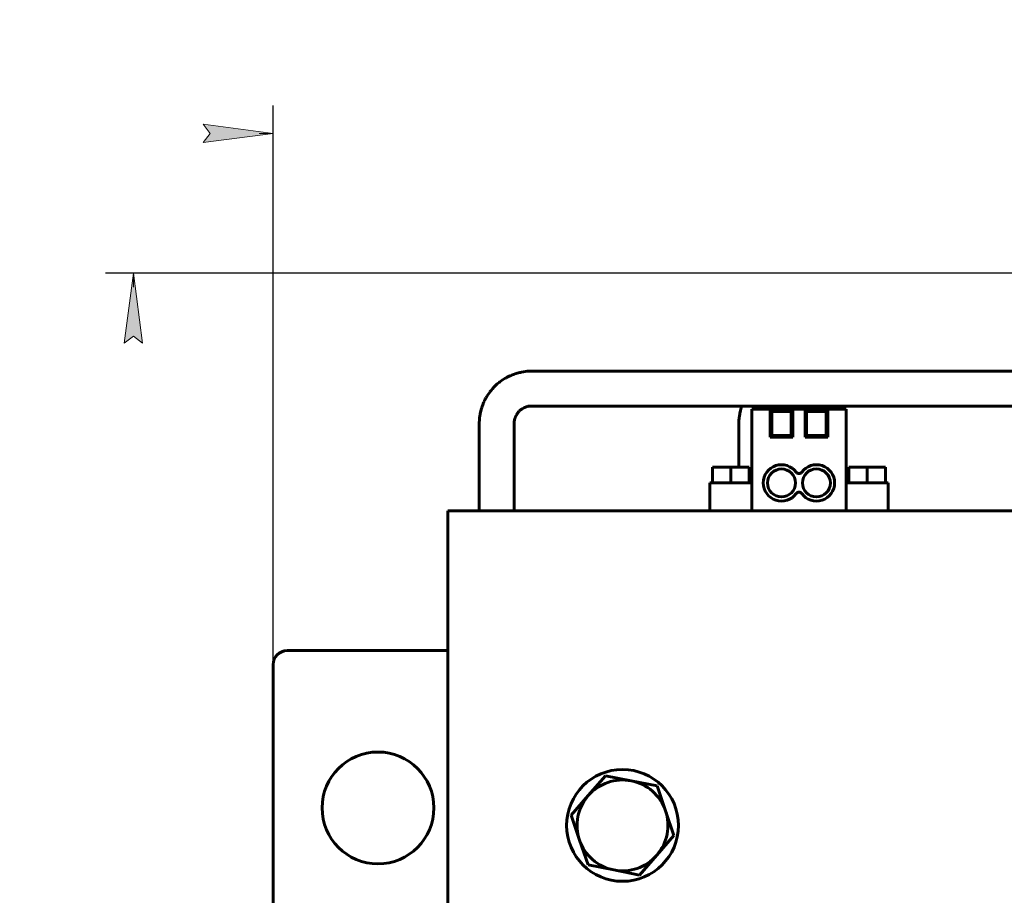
# Model space of a CAD drawing. Header units: millimetres. Extents: x 0 to 420, y 0 to 594.
# Tile 3 of 6: x 143 to 213, y 258 to 321. Entities that reach past the tile are written whole.
import ezdxf

# ---------------------------------------------------------------- set-up
doc = ezdxf.new("R2010")
doc.units = ezdxf.units.MM
doc.linetypes.add('K5LT_BASIC', pattern=[0])
doc.linetypes.add('K5LT_THIN', pattern=[0])
doc.layers.add('Системный слой', color=7, linetype='Continuous')
doc.styles.add('KDIMTEXTSTYLE', font='GOST_AU.SHX', dxfattribs={"width": 0.96, "oblique": 15, "height": 5})
doc.dimstyles.new('KDIMSTYLE (0.50)', dxfattribs={"dimtxt": 5, "dimasz": 1, "dimexe": 2, "dimexo": 0, "dimgap": 1, "dimtad": 1, "dimlfac": 2, "dimtxsty": 'KDIMTEXTSTYLE', "dimsah": 1, "dimcen": 0, "dimdle": 1, "dimadec": 0, "dimazin": 0, "dimtfac": 0.667, "dimtmove": 0, "dimatfit": 3, "dimfxl": 1, "dimtvp": 1, "dimtolj": 1, "dimtzin": 0, "dimarcsym": 0})

# ---------------------------------------------------------------- blocks, each defined once
blk = doc.blocks.new('U13')
at = {"layer": 'Системный слой', "color": 150, "linetype": 'K5LT_BASIC', "lineweight": 60, "true_color": 0x0080ff}
for p, q in [((173.365, 285.902), (214.865, 285.902)), ((220.615, 285.902), (280.115, 285.902)), ((285.865, 285.902), (298.365, 285.902))]:
    blk.add_line(p, q, dxfattribs=at)
blk = doc.blocks.new('U16')
at = {"layer": 'Системный слой', "color": 150, "linetype": 'K5LT_BASIC', "lineweight": 60, "true_color": 0x0080ff}
for p, q in [((197.22, 293.177), (197.23, 293.185)), ((197.23, 293.185), (197.235, 293.188)), ((197.235, 293.188), (197.238, 293.19)), ((197.238, 293.19), (197.239, 293.191)), ((197.239, 293.191), (197.24, 293.191)), ((197.24, 293.191), (197.241, 293.191)), ((197.241, 293.192), (197.243, 293.193)), ((197.241, 293.191), (197.241, 293.192)), ((197.243, 293.193), (197.244, 293.194)), ((197.244, 293.194), (197.247, 293.196)), ((197.247, 293.196), (197.249, 293.197)), ((197.249, 293.197), (197.252, 293.199)), ((197.252, 293.199), (197.258, 293.203)), ((197.258, 293.203), (197.272, 293.212)), ((197.272, 293.212), (197.298, 293.228)), ((197.298, 293.228), (197.353, 293.259)), ((197.353, 293.259), (197.391, 293.278)), ((197.391, 293.278), (197.393, 293.279)), ((197.393, 293.279), (197.397, 293.281)), ((197.397, 293.281), (197.404, 293.284)), ((197.404, 293.284), (197.407, 293.285)), ((197.407, 293.285), (197.409, 293.286)), ((197.407, 293.285), (197.407, 293.285)), ((197.409, 293.286), (197.412, 293.288)), ((197.412, 293.288), (197.418, 293.29)), ((197.418, 293.29), (197.43, 293.296)), ((197.43, 293.296), (197.455, 293.306)), ((197.455, 293.306), (197.456, 293.307)), ((197.456, 293.307), (197.457, 293.307)), ((197.457, 293.307), (197.459, 293.308)), ((197.459, 293.308), (197.461, 293.309)), ((197.461, 293.309), (197.462, 293.309)), ((197.462, 293.309), (197.463, 293.31)), ((197.463, 293.31), (197.465, 293.31)), ((197.465, 293.31), (197.467, 293.311)), ((197.467, 293.311), (197.468, 293.312)), ((197.468, 293.312), (197.468, 293.312)), ((197.468, 293.312), (197.469, 293.312)), ((197.469, 293.312), (197.47, 293.313)), ((197.47, 293.313), (197.473, 293.314)), ((197.473, 293.314), (197.479, 293.316)), ((197.479, 293.316), (197.48, 293.317)), ((197.48, 293.317), (197.481, 293.317)), ((197.481, 293.317), (197.482, 293.317)), ((197.482, 293.317), (197.484, 293.318)), ((197.484, 293.318), (197.488, 293.32)), ((197.488, 293.32), (197.496, 293.323)), ((197.496, 293.323), (197.505, 293.327)), ((197.505, 293.327), (197.506, 293.327)), ((197.506, 293.327), (197.508, 293.328)), ((197.508, 293.328), (197.511, 293.329)), ((197.511, 293.329), (197.517, 293.332)), ((197.517, 293.332), (197.53, 293.337)), ((197.53, 293.337), (197.552, 293.345)), ((197.552, 293.345), (197.553, 293.346)), ((197.553, 293.346), (197.556, 293.347)), ((197.556, 293.347), (197.562, 293.349)), ((197.562, 293.349), (197.573, 293.353)), ((197.573, 293.353), (197.595, 293.36)), ((197.595, 293.36), (197.633, 293.371)), ((197.633, 293.371), (197.635, 293.372)), ((197.635, 293.372), (197.638, 293.373)), ((197.638, 293.373), (197.645, 293.374)), ((197.645, 293.374), (197.658, 293.378)), ((197.658, 293.378), (197.683, 293.383)), ((197.683, 293.383), (197.706, 293.387)), ((197.706, 293.387), (197.707, 293.387)), ((197.707, 293.387), (197.71, 293.388)), ((197.71, 293.388), (197.716, 293.389)), ((197.716, 293.389), (197.728, 293.391)), ((197.728, 293.391), (197.752, 293.394)), ((197.752, 293.394), (197.769, 293.395)), ((197.769, 293.395), (197.77, 293.396)), ((197.77, 293.396), (197.773, 293.396)), ((197.773, 293.396), (197.778, 293.396)), ((197.778, 293.396), (197.789, 293.397)), ((197.789, 293.397), (197.812, 293.399)), ((197.812, 293.399), (197.83, 293.4)), ((197.83, 293.4), (197.831, 293.4)), ((197.831, 293.4), (197.834, 293.4)), ((197.834, 293.4), (197.839, 293.4)), ((197.839, 293.4), (197.851, 293.401)), ((197.851, 293.401), (197.873, 293.402)), ((197.873, 293.402), (197.894, 293.402)), ((197.894, 293.402), (197.895, 293.402)), ((197.895, 293.402), (197.898, 293.402)), ((197.898, 293.402), (197.903, 293.402)), ((197.903, 293.402), (197.912, 293.402)), ((197.912, 293.402), (197.918, 293.402)), ((197.918, 293.402), (197.921, 293.402)), ((197.921, 293.402), (197.923, 293.402)), ((197.923, 293.402), (197.925, 293.402)), ((197.925, 293.402), (197.927, 293.402)), ((197.927, 293.402), (197.931, 293.402)), ((197.931, 293.402), (197.935, 293.402))]:
    blk.add_line(p, q, dxfattribs=at)
blk = doc.blocks.new('U17')
at = {"layer": 'Системный слой', "color": 150, "linetype": 'K5LT_BASIC', "lineweight": 60, "true_color": 0x0080ff}
for p, q in [((197.935, 295.902), (197.966, 295.903)), ((197.966, 295.903), (197.982, 295.902)), ((197.982, 295.902), (197.992, 295.902)), ((197.992, 295.902), (197.999, 295.902)), ((197.999, 295.902), (198.007, 295.902)), ((198.007, 295.902), (198.016, 295.902)), ((198.016, 295.902), (198.019, 295.902)), ((198.019, 295.902), (198.025, 295.902)), ((198.025, 295.902), (198.037, 295.902)), ((198.037, 295.902), (198.06, 295.902)), ((198.06, 295.902), (198.107, 295.902)), ((198.107, 295.902), (198.198, 295.902)), ((198.198, 295.902), (198.209, 295.902)), ((198.209, 295.902), (198.214, 295.902)), ((198.214, 295.902), (198.223, 295.902)), ((198.223, 295.902), (198.24, 295.902)), ((198.24, 295.902), (198.276, 295.902)), ((198.276, 295.902), (198.345, 295.902)), ((198.345, 295.902), (198.479, 295.902)), ((198.479, 295.902), (198.52, 295.902)), ((198.52, 295.902), (198.602, 295.902)), ((198.602, 295.902), (198.658, 295.902)), ((198.658, 295.902), (198.741, 295.902)), ((198.741, 295.902), (198.746, 295.902)), ((198.746, 295.902), (198.756, 295.902)), ((198.756, 295.902), (198.775, 295.902)), ((198.775, 295.902), (198.815, 295.902)), ((198.815, 295.902), (198.896, 295.902)), ((198.896, 295.902), (198.899, 295.902)), ((198.899, 295.902), (198.902, 295.902)), ((198.902, 295.902), (198.908, 295.902)), ((198.908, 295.902), (198.921, 295.902)), ((198.921, 295.902), (198.946, 295.902)), ((198.946, 295.902), (198.996, 295.902)), ((198.996, 295.902), (199.022, 295.902)), ((199.022, 295.902), (199.023, 295.902)), ((199.023, 295.902), (199.027, 295.902)), ((199.027, 295.902), (199.033, 295.902)), ((194.309, 293.089), (194.362, 293.282)), ((194.362, 293.282), (194.364, 293.289)), ((194.364, 293.289), (194.367, 293.298)), ((194.367, 293.298), (194.371, 293.312)), ((194.371, 293.312), (194.377, 293.332)), ((194.377, 293.332), (194.386, 293.361)), ((194.386, 293.361), (194.401, 293.402)), ((194.191, 292.331), (194.196, 292.408)), ((194.196, 292.408), (194.204, 292.497)), ((194.204, 292.497), (194.205, 292.503)), ((194.205, 292.503), (194.206, 292.515)), ((194.206, 292.515), (194.209, 292.54)), ((194.209, 292.54), (194.215, 292.589)), ((194.215, 292.589), (194.229, 292.687)), ((194.229, 292.687), (194.253, 292.834)), ((194.253, 292.834), (194.255, 292.842)), ((194.255, 292.842), (194.256, 292.851)), ((194.256, 292.851), (194.26, 292.867)), ((194.26, 292.867), (194.266, 292.9)), ((194.266, 292.9), (194.28, 292.964)), ((194.28, 292.964), (194.309, 293.089)), ((194.185, 292.13), (194.186, 292.213)), ((194.185, 292.09), (194.185, 292.13)), ((194.185, 292.07), (194.185, 292.09)), ((194.185, 292.06), (194.185, 292.07)), ((194.185, 292.055), (194.185, 292.06)), ((194.185, 291.999), (194.185, 292.055)), ((194.185, 291.894), (194.185, 291.999)), ((194.185, 291.844), (194.185, 291.894)), ((194.185, 291.82), (194.185, 291.844)), ((194.185, 291.807), (194.185, 291.82)), ((194.185, 291.801), (194.185, 291.807)), ((194.185, 291.716), (194.185, 291.801)), ((194.185, 291.635), (194.185, 291.716)), ((194.186, 292.213), (194.187, 292.261)), ((194.187, 292.266), (194.188, 292.275)), ((194.187, 292.261), (194.187, 292.266)), ((194.188, 292.275), (194.189, 292.294)), ((194.189, 292.294), (194.191, 292.331)), ((194.185, 291.582), (194.185, 291.635)), ((194.185, 291.546), (194.185, 291.582)), ((194.185, 291.496), (194.185, 291.546)), ((194.185, 291.464), (194.185, 291.496)), ((194.185, 291.399), (194.185, 291.464)), ((194.185, 291.358), (194.185, 291.399)), ((194.185, 291.337), (194.185, 291.358)), ((194.185, 291.326), (194.185, 291.337)), ((194.185, 291.321), (194.185, 291.326)), ((194.185, 291.318), (194.185, 291.321)), ((194.185, 291.28), (194.185, 291.318)), ((194.185, 291.257), (194.185, 291.28)), ((194.185, 291.246), (194.185, 291.257)), ((194.185, 291.24), (194.185, 291.246)), ((194.185, 291.237), (194.185, 291.24)), ((194.185, 291.236), (194.185, 291.237)), ((194.185, 291.219), (194.185, 291.236)), ((194.185, 291.206), (194.185, 291.219)), ((194.185, 291.199), (194.185, 291.206)), ((194.185, 291.196), (194.185, 291.199)), ((194.185, 291.194), (194.185, 291.196)), ((194.185, 291.193), (194.185, 291.194)), ((194.185, 291.184), (194.185, 291.193)), ((194.185, 291.178), (194.185, 291.184)), ((194.185, 291.174), (194.185, 291.178)), ((194.185, 291.173), (194.185, 291.174)), ((194.185, 291.172), (194.185, 291.173)), ((194.185, 291.16), (194.185, 291.172)), ((194.185, 291.151), (194.185, 291.16)), ((194.185, 291.146), (194.185, 291.151)), ((194.185, 290.309), (194.185, 291.146)), ((194.185, 289.7), (194.185, 290.309)), ((194.185, 289.389), (194.185, 289.7)), ((194.185, 289.231), (194.185, 289.389)), ((194.185, 289.152), (194.185, 289.231)), ((194.185, 289.11), (194.185, 289.152)), ((194.185, 289.09), (194.185, 289.11)), ((194.185, 289.081), (194.185, 289.09)), ((194.185, 289.063), (194.185, 289.081)), ((194.185, 289.028), (194.185, 289.063))]:
    blk.add_line(p, q, dxfattribs=at)
blk = doc.blocks.new('U23')
at = {"layer": 'Системный слой', "color": 150, "linetype": 'K5LT_BASIC', "lineweight": 60, "true_color": 0x0080ff}
for p, q in [((177.153, 295.18), (177.283, 295.271)), ((177.283, 295.271), (177.436, 295.368)), ((177.436, 295.368), (177.444, 295.373)), ((177.444, 295.373), (177.462, 295.383)), ((177.462, 295.383), (177.497, 295.404)), ((177.497, 295.404), (177.567, 295.443)), ((177.567, 295.443), (177.71, 295.517)), ((177.71, 295.517), (177.87, 295.592)), ((177.87, 295.592), (177.878, 295.595)), ((177.878, 295.595), (177.894, 295.602)), ((177.894, 295.602), (177.927, 295.616)), ((177.927, 295.616), (177.993, 295.642)), ((177.993, 295.642), (178.127, 295.691)), ((178.127, 295.691), (178.215, 295.719)), ((178.215, 295.719), (178.222, 295.721)), ((178.222, 295.721), (178.235, 295.726)), ((178.235, 295.726), (178.262, 295.734)), ((178.262, 295.734), (178.315, 295.749)), ((178.315, 295.749), (178.42, 295.777)), ((178.42, 295.777), (178.51, 295.798)), ((178.51, 295.798), (178.519, 295.8)), ((178.519, 295.8), (178.535, 295.804)), ((178.535, 295.804), (178.568, 295.811)), ((178.568, 295.811), (178.635, 295.825)), ((178.635, 295.825), (178.773, 295.85)), ((178.773, 295.85), (179.047, 295.886)), ((179.047, 295.886), (179.057, 295.887)), ((179.057, 295.887), (179.076, 295.889)), ((179.076, 295.889), (179.114, 295.892)), ((179.114, 295.892), (179.191, 295.897)), ((179.191, 295.897), (179.271, 295.9)), ((179.271, 295.9), (179.368, 295.902)), ((179.368, 295.902), (179.38, 295.902)), ((179.38, 295.902), (179.385, 295.902)), ((179.385, 295.902), (179.396, 295.902)), ((179.396, 295.902), (179.417, 295.902)), ((179.417, 295.902), (179.457, 295.902)), ((179.457, 295.902), (179.518, 295.902)), ((179.518, 295.902), (179.523, 295.902)), ((179.523, 295.902), (179.531, 295.902)), ((179.531, 295.902), (179.548, 295.902)), ((179.548, 295.902), (179.579, 295.902)), ((179.579, 295.902), (179.641, 295.902)), ((179.641, 295.902), (179.663, 295.902)), ((179.663, 295.902), (179.668, 295.902)), ((179.668, 295.902), (179.676, 295.902)), ((179.676, 295.902), (179.691, 295.902)), ((179.691, 295.902), (179.723, 295.902)), ((179.723, 295.902), (179.78, 295.902)), ((179.78, 295.902), (179.808, 295.902)), ((179.808, 295.902), (179.822, 295.902)), ((179.822, 295.902), (179.833, 295.902)), ((179.833, 295.902), (179.861, 295.902)), ((179.861, 295.902), (179.903, 295.902)), ((179.903, 295.902), (179.964, 295.902)), ((179.964, 295.902), (179.969, 295.902)), ((179.969, 295.902), (179.976, 295.902)), ((179.976, 295.902), (179.99, 295.902)), ((179.99, 295.902), (180.019, 295.902)), ((180.019, 295.902), (180.048, 295.902)), ((180.048, 295.902), (180.053, 295.902)), ((180.053, 295.902), (180.06, 295.902)), ((180.06, 295.902), (180.065, 295.902)), ((180.065, 295.902), (180.07, 295.902)), ((180.07, 295.902), (180.075, 295.902)), ((180.075, 295.902), (180.084, 295.902)), ((180.084, 295.902), (180.093, 295.902)), ((180.093, 295.902), (180.098, 295.902)), ((180.098, 295.902), (180.104, 295.902)), ((180.104, 295.902), (180.116, 295.902)), ((180.116, 295.902), (180.138, 295.902)), ((180.138, 295.902), (180.143, 295.902)), ((180.143, 295.902), (180.15, 295.902)), ((180.15, 295.902), (180.164, 295.902)), ((180.164, 295.902), (180.191, 295.902)), ((180.191, 295.902), (180.228, 295.902)), ((180.228, 295.902), (180.234, 295.902)), ((180.234, 295.902), (180.242, 295.902)), ((180.242, 295.902), (180.259, 295.902)), ((180.259, 295.902), (180.292, 295.902)), ((180.292, 295.902), (180.359, 295.902)), ((180.359, 295.902), (180.409, 295.902)), ((180.409, 295.902), (180.415, 295.902)), ((180.415, 295.902), (180.424, 295.902)), ((180.424, 295.902), (180.444, 295.902)), ((180.444, 295.902), (180.483, 295.902)), ((180.483, 295.902), (180.562, 295.902)), ((180.562, 295.902), (180.722, 295.902)), ((180.722, 295.902), (180.821, 295.902)), ((180.821, 295.902), (181.019, 295.902)), ((181.019, 295.902), (181.419, 295.902)), ((181.419, 295.902), (181.867, 295.902)), ((181.867, 295.902), (183.075, 295.902)), ((183.075, 295.902), (184.179, 295.902)), ((184.179, 295.902), (186.385, 295.902)), ((186.385, 295.902), (190.801, 295.902)), ((190.801, 295.902), (199.634, 295.902)), ((199.634, 295.902), (217.288, 295.902)), ((217.288, 295.902), (220.615, 295.902)), ((176.404, 294.453), (176.454, 294.516)), ((176.454, 294.516), (176.558, 294.639)), ((176.558, 294.639), (176.679, 294.769)), ((176.679, 294.769), (176.686, 294.776)), ((176.686, 294.776), (176.7, 294.791)), ((176.7, 294.791), (176.728, 294.819)), ((176.728, 294.819), (176.785, 294.874)), ((176.785, 294.874), (176.903, 294.981)), ((176.903, 294.981), (177.034, 295.09)), ((177.034, 295.09), (177.042, 295.096)), ((177.042, 295.096), (177.058, 295.108)), ((177.058, 295.108), (177.089, 295.132)), ((177.089, 295.132), (177.153, 295.18)), ((175.978, 293.763), (176.039, 293.884)), ((176.039, 293.884), (176.094, 293.986)), ((176.094, 293.986), (176.098, 293.994)), ((176.098, 293.994), (176.107, 294.009)), ((176.107, 294.009), (176.125, 294.04)), ((176.125, 294.04), (176.162, 294.102)), ((176.162, 294.102), (176.239, 294.224)), ((176.239, 294.224), (176.361, 294.396)), ((176.361, 294.396), (176.367, 294.404)), ((176.367, 294.404), (176.379, 294.42)), ((176.379, 294.42), (176.404, 294.453)), ((175.729, 293.051), (175.777, 293.233)), ((175.777, 293.233), (175.78, 293.242)), ((175.78, 293.242), (175.785, 293.259)), ((175.785, 293.259), (175.795, 293.293)), ((175.795, 293.293), (175.816, 293.359)), ((175.816, 293.359), (175.861, 293.488)), ((175.861, 293.488), (175.927, 293.65)), ((175.927, 293.65), (175.93, 293.657)), ((175.93, 293.657), (175.937, 293.672)), ((175.937, 293.672), (175.95, 293.702)), ((175.95, 293.702), (175.978, 293.763)), ((175.62, 292.33), (175.627, 292.42)), ((175.627, 292.42), (175.632, 292.479)), ((175.632, 292.479), (175.633, 292.485)), ((175.633, 292.485), (175.634, 292.497)), ((175.634, 292.497), (175.637, 292.522)), ((175.637, 292.522), (175.642, 292.57)), ((175.642, 292.57), (175.655, 292.668)), ((175.655, 292.668), (175.679, 292.812)), ((175.679, 292.812), (175.681, 292.82)), ((175.681, 292.82), (175.683, 292.836)), ((175.683, 292.836), (175.689, 292.868)), ((175.689, 292.868), (175.702, 292.93)), ((175.702, 292.93), (175.729, 293.051)), ((175.615, 292.18), (175.616, 292.247)), ((175.615, 292.101), (175.615, 292.18)), ((175.615, 292.053), (175.615, 292.101)), ((175.615, 292.029), (175.615, 292.053)), ((175.615, 292.017), (175.615, 292.029)), ((175.615, 292.011), (175.615, 292.017)), ((175.615, 291.933), (175.615, 292.011)), ((175.615, 291.806), (175.615, 291.933)), ((175.615, 291.744), (175.615, 291.806)), ((175.615, 291.713), (175.615, 291.744)), ((175.615, 291.698), (175.615, 291.713)), ((175.615, 291.69), (175.615, 291.698)), ((175.615, 291.623), (175.615, 291.69)), ((175.616, 292.247), (175.617, 292.253)), ((175.617, 292.264), (175.618, 292.286)), ((175.617, 292.253), (175.617, 292.264)), ((175.618, 292.286), (175.62, 292.33)), ((175.615, 291.523), (175.615, 291.623)), ((175.615, 291.458), (175.615, 291.523)), ((175.615, 291.414), (175.615, 291.458)), ((175.615, 291.307), (175.615, 291.414)), ((175.615, 291.274), (175.615, 291.307)), ((175.615, 291.208), (175.615, 291.274)), ((175.615, 291.143), (175.615, 291.208)), ((175.615, 291.11), (175.615, 291.143)), ((175.615, 291.094), (175.615, 291.11)), ((175.615, 291.085), (175.615, 291.094)), ((175.615, 291.08), (175.615, 291.085)), ((175.615, 291.028), (175.615, 291.08)), ((175.615, 291.001), (175.615, 291.028)), ((175.615, 290.987), (175.615, 291.001)), ((175.615, 290.98), (175.615, 290.987)), ((175.615, 290.975), (175.615, 290.98)), ((175.615, 290.95), (175.615, 290.975)), ((175.615, 290.935), (175.615, 290.95)), ((175.615, 290.928), (175.615, 290.935)), ((175.615, 290.922), (175.615, 290.928)), ((175.615, 290.917), (175.615, 290.922)), ((175.615, 290.905), (175.615, 290.917)), ((175.615, 290.899), (175.615, 290.905)), ((175.615, 290.894), (175.615, 290.899)), ((175.615, 290.886), (175.615, 290.894)), ((175.615, 290.878), (175.615, 290.886)), ((175.615, 290.872), (175.615, 290.878)), ((175.615, 290.849), (175.615, 290.872)), ((175.615, 290.218), (175.615, 290.849)), ((175.615, 285.902), (175.615, 290.218))]:
    blk.add_line(p, q, dxfattribs=at)
blk = doc.blocks.new('U24')
at = {"layer": 'Системный слой', "color": 150, "linetype": 'K5LT_BASIC', "lineweight": 60, "true_color": 0x0080ff}
for p, q in [((178.523, 293.077), (178.574, 293.12)), ((178.574, 293.12), (178.597, 293.139)), ((178.597, 293.139), (178.601, 293.142)), ((178.601, 293.142), (178.608, 293.147)), ((178.608, 293.147), (178.621, 293.157)), ((178.621, 293.157), (178.648, 293.176)), ((178.648, 293.176), (178.705, 293.214)), ((178.705, 293.214), (178.733, 293.231)), ((178.733, 293.231), (178.737, 293.233)), ((178.737, 293.233), (178.744, 293.237)), ((178.744, 293.237), (178.756, 293.244)), ((178.756, 293.244), (178.779, 293.256)), ((178.779, 293.256), (178.783, 293.259)), ((178.783, 293.259), (178.789, 293.262)), ((178.789, 293.262), (178.801, 293.268)), ((178.801, 293.268), (178.824, 293.279)), ((178.824, 293.279), (178.856, 293.294)), ((178.856, 293.294), (178.861, 293.296)), ((178.861, 293.296), (178.866, 293.298)), ((178.866, 293.298), (178.875, 293.303)), ((178.875, 293.303), (178.88, 293.304)), ((178.88, 293.304), (178.884, 293.306)), ((178.884, 293.306), (178.89, 293.309)), ((178.89, 293.309), (178.894, 293.31)), ((178.894, 293.31), (178.899, 293.312)), ((178.899, 293.312), (178.903, 293.314)), ((178.903, 293.314), (178.908, 293.316)), ((178.908, 293.316), (178.912, 293.317)), ((178.912, 293.317), (178.919, 293.321)), ((178.919, 293.321), (178.923, 293.322)), ((178.923, 293.322), (178.927, 293.324)), ((178.927, 293.324), (178.932, 293.326)), ((178.932, 293.326), (178.942, 293.33)), ((178.942, 293.33), (178.959, 293.336)), ((178.959, 293.336), (178.962, 293.338)), ((178.962, 293.338), (178.967, 293.34)), ((178.967, 293.34), (178.977, 293.343)), ((178.977, 293.343), (178.996, 293.35)), ((178.996, 293.35), (179.025, 293.36)), ((179.025, 293.36), (179.029, 293.361)), ((179.029, 293.361), (179.034, 293.363)), ((179.034, 293.363), (179.044, 293.366)), ((179.044, 293.366), (179.065, 293.372)), ((179.065, 293.372), (179.102, 293.381)), ((179.102, 293.381), (179.114, 293.383)), ((179.114, 293.383), (179.118, 293.384)), ((179.118, 293.384), (179.124, 293.385)), ((179.124, 293.385), (179.135, 293.387)), ((179.135, 293.387), (179.158, 293.391)), ((179.158, 293.391), (179.182, 293.394)), ((179.182, 293.394), (179.186, 293.394)), ((179.186, 293.394), (179.192, 293.395)), ((179.192, 293.395), (179.203, 293.396)), ((179.203, 293.396), (179.227, 293.398)), ((179.227, 293.398), (179.244, 293.399)), ((179.244, 293.399), (179.248, 293.399)), ((179.248, 293.399), (179.255, 293.4)), ((179.255, 293.4), (179.267, 293.4)), ((179.267, 293.4), (179.293, 293.401)), ((179.293, 293.401), (179.309, 293.402)), ((179.309, 293.402), (179.314, 293.402)), ((179.314, 293.402), (179.321, 293.402)), ((179.321, 293.402), (179.334, 293.402)), ((179.334, 293.402), (179.363, 293.402)), ((179.363, 293.402), (179.376, 293.402)), ((179.376, 293.402), (179.382, 293.402)), ((179.382, 293.402), (179.389, 293.402)), ((179.389, 293.402), (179.404, 293.402)), ((179.404, 293.402), (179.435, 293.402)), ((179.435, 293.402), (179.442, 293.402)), ((179.442, 293.402), (179.448, 293.402)), ((179.448, 293.402), (179.46, 293.402)), ((179.46, 293.402), (179.484, 293.402)), ((179.484, 293.402), (179.531, 293.402)), ((179.531, 293.402), (179.538, 293.402)), ((179.538, 293.402), (179.547, 293.402)), ((179.547, 293.402), (179.567, 293.402)), ((179.567, 293.402), (179.606, 293.402)), ((179.606, 293.402), (179.644, 293.402)), ((179.644, 293.402), (179.663, 293.402)), ((179.663, 293.402), (179.673, 293.402)), ((179.673, 293.402), (179.682, 293.402)), ((179.682, 293.402), (179.7, 293.402)), ((179.7, 293.402), (179.735, 293.402)), ((179.735, 293.402), (179.803, 293.402)), ((179.803, 293.402), (179.891, 293.402)), ((179.891, 293.402), (179.898, 293.402)), ((179.898, 293.402), (179.907, 293.402)), ((179.907, 293.402), (179.926, 293.402)), ((179.926, 293.402), (179.963, 293.402)), ((179.963, 293.402), (179.998, 293.402)), ((179.998, 293.402), (180.004, 293.402)), ((180.004, 293.402), (180.011, 293.402)), ((180.011, 293.402), (180.026, 293.402)), ((180.026, 293.402), (180.043, 293.402)), ((180.043, 293.402), (180.049, 293.402)), ((180.049, 293.402), (180.054, 293.402)), ((180.054, 293.402), (180.059, 293.402)), ((180.059, 293.402), (180.065, 293.402)), ((180.065, 293.402), (180.07, 293.402)), ((180.07, 293.402), (180.076, 293.402)), ((180.076, 293.402), (180.082, 293.402)), ((180.082, 293.402), (180.087, 293.402)), ((180.087, 293.402), (180.093, 293.402)), ((180.093, 293.402), (180.104, 293.402)), ((180.104, 293.402), (180.115, 293.402)), ((180.115, 293.402), (180.12, 293.402)), ((180.12, 293.402), (180.127, 293.402)), ((180.127, 293.402), (180.139, 293.402)), ((180.139, 293.402), (180.163, 293.402)), ((180.163, 293.402), (180.181, 293.402)), ((180.181, 293.402), (180.186, 293.402)), ((180.186, 293.402), (180.193, 293.402)), ((180.193, 293.402), (180.207, 293.402)), ((180.207, 293.402), (180.234, 293.402)), ((180.234, 293.402), (180.287, 293.402)), ((180.287, 293.402), (180.309, 293.402)), ((180.309, 293.402), (180.314, 293.402)), ((180.314, 293.402), (180.322, 293.402)), ((180.322, 293.402), (180.339, 293.402)), ((180.339, 293.402), (180.372, 293.402)), ((180.372, 293.402), (180.437, 293.402)), ((180.437, 293.402), (180.488, 293.402)), ((180.488, 293.402), (180.514, 293.402)), ((180.514, 293.402), (180.545, 293.402)), ((180.545, 293.402), (180.583, 293.402)), ((180.583, 293.402), (180.608, 293.402)), ((180.608, 293.402), (180.633, 293.402)), ((180.633, 293.402), (180.637, 293.402)), ((180.637, 293.402), (180.643, 293.402)), ((180.643, 293.402), (180.656, 293.402)), ((180.656, 293.402), (180.682, 293.402)), ((180.682, 293.402), (180.734, 293.402)), ((180.734, 293.402), (180.739, 293.402)), ((180.739, 293.402), (180.744, 293.402)), ((180.744, 293.402), (180.75, 293.402)), ((180.75, 293.402), (180.762, 293.402)), ((180.762, 293.402), (180.767, 293.402)), ((180.767, 293.402), (180.771, 293.402)), ((180.771, 293.402), (180.777, 293.402)), ((180.777, 293.402), (180.787, 293.402)), ((180.787, 293.402), (180.795, 293.402)), ((180.795, 293.402), (180.8, 293.402)), ((180.8, 293.402), (180.806, 293.402)), ((180.806, 293.402), (180.817, 293.402)), ((180.817, 293.402), (180.84, 293.402)), ((180.84, 293.402), (180.853, 293.402)), ((180.853, 293.402), (180.858, 293.402)), ((180.858, 293.402), (180.864, 293.402)), ((180.864, 293.402), (180.878, 293.402)), ((180.878, 293.402), (180.905, 293.402)), ((180.905, 293.402), (180.927, 293.402)), ((180.927, 293.402), (180.938, 293.402)), ((180.938, 293.402), (180.944, 293.402)), ((180.944, 293.402), (180.957, 293.402)), ((180.957, 293.402), (180.963, 293.402)), ((180.963, 293.402), (180.995, 293.402)), ((180.995, 293.402), (181.023, 293.402)), ((181.023, 293.402), (181.081, 293.402)), ((181.081, 293.402), (181.195, 293.402)), ((181.195, 293.402), (181.425, 293.402)), ((181.425, 293.402), (181.887, 293.402)), ((181.887, 293.402), (182.816, 293.402)), ((182.816, 293.402), (184.667, 293.402)), ((184.667, 293.402), (188.367, 293.402)), ((188.367, 293.402), (195.767, 293.402)), ((195.767, 293.402), (210.568, 293.402)), ((210.568, 293.402), (220.615, 293.402)), ((178.13, 292.383), (178.131, 292.391)), ((178.131, 292.391), (178.132, 292.396)), ((178.132, 292.396), (178.133, 292.402)), ((178.133, 292.402), (178.136, 292.413)), ((178.136, 292.413), (178.141, 292.437)), ((178.141, 292.437), (178.145, 292.451)), ((178.145, 292.451), (178.146, 292.456)), ((178.146, 292.456), (178.148, 292.462)), ((178.148, 292.462), (178.151, 292.474)), ((178.151, 292.474), (178.159, 292.498)), ((178.159, 292.498), (178.168, 292.524)), ((178.168, 292.524), (178.169, 292.528)), ((178.169, 292.528), (178.172, 292.535)), ((178.172, 292.535), (178.177, 292.548)), ((178.177, 292.548), (178.187, 292.574)), ((178.187, 292.574), (178.202, 292.612)), ((178.202, 292.612), (178.204, 292.617)), ((178.204, 292.617), (178.207, 292.623)), ((178.207, 292.623), (178.209, 292.628)), ((178.209, 292.628), (178.211, 292.633)), ((178.211, 292.633), (178.213, 292.638)), ((178.213, 292.638), (178.215, 292.643)), ((178.215, 292.643), (178.217, 292.647)), ((178.217, 292.647), (178.219, 292.653)), ((178.219, 292.653), (178.223, 292.662)), ((178.223, 292.662), (178.225, 292.666)), ((178.225, 292.666), (178.228, 292.672)), ((178.228, 292.672), (178.233, 292.683)), ((178.233, 292.683), (178.241, 292.7)), ((178.241, 292.7), (178.243, 292.704)), ((178.243, 292.704), (178.246, 292.71)), ((178.246, 292.71), (178.252, 292.721)), ((178.252, 292.721), (178.264, 292.744)), ((178.264, 292.744), (178.28, 292.773)), ((178.28, 292.773), (178.282, 292.777)), ((178.282, 292.777), (178.286, 292.783)), ((178.286, 292.783), (178.293, 292.796)), ((178.293, 292.796), (178.309, 292.821)), ((178.309, 292.821), (178.342, 292.87)), ((178.342, 292.87), (178.369, 292.907)), ((178.369, 292.907), (178.372, 292.911)), ((178.372, 292.911), (178.377, 292.918)), ((178.377, 292.918), (178.387, 292.931)), ((178.387, 292.931), (178.408, 292.957)), ((178.408, 292.957), (178.453, 293.008)), ((178.453, 293.008), (178.478, 293.033)), ((178.478, 293.033), (178.481, 293.036)), ((178.481, 293.036), (178.487, 293.042)), ((178.487, 293.042), (178.499, 293.054)), ((178.499, 293.054), (178.523, 293.077)), ((178.115, 292.211), (178.116, 292.217)), ((178.115, 292.202), (178.115, 292.211)), ((178.115, 292.164), (178.115, 292.202)), ((178.115, 292.145), (178.115, 292.164)), ((178.115, 292.135), (178.115, 292.145)), ((178.115, 292.128), (178.115, 292.135)), ((178.115, 292.107), (178.115, 292.128)), ((178.115, 292.054), (178.115, 292.107)), ((178.115, 292.019), (178.115, 292.054)), ((178.115, 291.995), (178.115, 292.019)), ((178.115, 291.979), (178.115, 291.995)), ((178.115, 291.969), (178.115, 291.979)), ((178.115, 291.949), (178.115, 291.969)), ((178.115, 291.941), (178.115, 291.949)), ((178.115, 291.924), (178.115, 291.941)), ((178.115, 291.906), (178.115, 291.924)), ((178.115, 291.897), (178.115, 291.906)), ((178.115, 291.598), (178.115, 291.897)), ((178.116, 292.24), (178.118, 292.268)), ((178.116, 292.225), (178.116, 292.24)), ((178.116, 292.217), (178.116, 292.225)), ((178.118, 292.276), (178.119, 292.281)), ((178.118, 292.268), (178.118, 292.276)), ((178.119, 292.288), (178.12, 292.302)), ((178.119, 292.281), (178.119, 292.288)), ((178.12, 292.302), (178.123, 292.328)), ((178.123, 292.335), (178.124, 292.34)), ((178.123, 292.328), (178.123, 292.335)), ((178.124, 292.34), (178.125, 292.346)), ((178.125, 292.346), (178.126, 292.358)), ((178.126, 292.358), (178.13, 292.383)), ((178.115, 291.457), (178.115, 291.598)), ((178.115, 291.391), (178.115, 291.457)), ((178.115, 291.359), (178.115, 291.391)), ((178.115, 291.343), (178.115, 291.359)), ((178.115, 291.335), (178.115, 291.343)), ((178.115, 291.213), (178.115, 291.335)), ((178.115, 291.146), (178.115, 291.213)), ((178.115, 291.113), (178.115, 291.146)), ((178.115, 291.098), (178.115, 291.113)), ((178.115, 291.09), (178.115, 291.098)), ((178.115, 291.085), (178.115, 291.09)), ((178.115, 291.064), (178.115, 291.085)), ((178.115, 291.017), (178.115, 291.064)), ((178.115, 290.993), (178.115, 291.017)), ((178.115, 290.982), (178.115, 290.993)), ((178.115, 290.976), (178.115, 290.982)), ((178.115, 290.972), (178.115, 290.976)), ((178.115, 290.955), (178.115, 290.972)), ((178.115, 290.936), (178.115, 290.955)), ((178.115, 290.927), (178.115, 290.936)), ((178.115, 290.922), (178.115, 290.927)), ((178.115, 290.918), (178.115, 290.922)), ((178.115, 290.909), (178.115, 290.918)), ((178.115, 290.9), (178.115, 290.909)), ((178.115, 290.896), (178.115, 290.9)), ((178.115, 290.892), (178.115, 290.896)), ((178.115, 290.883), (178.115, 290.892)), ((178.115, 290.876), (178.115, 290.883)), ((178.115, 290.872), (178.115, 290.876)), ((178.115, 290.845), (178.115, 290.872)), ((178.115, 290.804), (178.115, 290.845)), ((178.115, 290.784), (178.115, 290.804)), ((178.115, 290.774), (178.115, 290.784)), ((178.115, 290.768), (178.115, 290.774)), ((178.115, 290.765), (178.115, 290.768)), ((178.115, 290.746), (178.115, 290.765)), ((178.115, 290.736), (178.115, 290.746)), ((178.115, 290.731), (178.115, 290.736)), ((178.115, 290.672), (178.115, 290.731)), ((178.115, 290.502), (178.115, 290.672)), ((178.115, 290.372), (178.115, 290.502)), ((178.115, 290.301), (178.115, 290.372)), ((178.115, 290.264), (178.115, 290.301)), ((178.115, 290.245), (178.115, 290.264)), ((178.115, 290.235), (178.115, 290.245)), ((178.115, 290.203), (178.115, 290.235)), ((178.115, 289.907), (178.115, 290.203)), ((178.115, 285.902), (178.115, 289.907))]:
    blk.add_line(p, q, dxfattribs=at)
blk = doc.blocks.new('KDIMARROW_01')
at = {"layer": 'Системный слой'}
blk.add_hatch(color=0, dxfattribs=at).paths.add_polyline_path([(-5, -0.658), (0, 0), (-5, 0.658), (-4.5, 0)])
at = {"layer": 'Системный слой', "color": 0, "linetype": 'K5LT_THIN', "lineweight": 18}
for p, q in [((-4.5, 0), (-5, 0.658)), ((-5, 0.658), (0, 0)), ((0, 0), (-5, -0.658)), ((-5, -0.658), (-4.5, 0)), ((0, 0), (-1, 0))]:
    blk.add_line(p, q, dxfattribs=at)

msp = doc.modelspace()

# ---------------------------------------------------------------- linework, layer by layer
at = {"layer": 'Системный слой', "color": 150, "linetype": 'K5LT_BASIC', "lineweight": 60, "true_color": 0x0080ff}
for p, q in [((195.1148, 293.1773), (196.4257, 293.1773)), ((195.1148, 293.1773), (195.1148, 293.0719)), ((196.4257, 293.1773), (198.0539, 293.1773)), ((196.4257, 293.0719), (196.4257, 293.1773)), ((196.5398, 293.1033), (197.9398, 293.1033)), ((196.5398, 293.1033), (196.5398, 293.088)), ((197.9398, 293.1033), (197.9398, 293.088)), ((198.0539, 293.1773), (198.9257, 293.1773)), ((198.0539, 293.1773), (198.0539, 293.0719)), ((198.9257, 293.1773), (200.5539, 293.1773)), ((198.9257, 293.0719), (198.9257, 293.1773)), ((199.0398, 293.1033), (199.0398, 293.088)), ((199.0398, 293.1033), (200.4398, 293.1033)), ((200.4398, 293.1033), (200.4398, 293.088)), ((200.5539, 293.1773), (201.8648, 293.1773)), ((200.5539, 293.1773), (200.5539, 293.0719)), ((201.8648, 293.0719), (201.8648, 293.1773)), ((195.1148, 293.0719), (195.1148, 292.2212)), ((196.4257, 292.2212), (196.4257, 293.0719)), ((196.5398, 293.088), (196.5398, 293.0072)), ((196.5398, 293.0072), (196.5398, 292.7572)), ((197.9398, 293.0072), (196.5398, 293.0072)), ((196.5398, 292.7572), (196.5398, 292.2587)), ((197.9398, 293.0072), (197.9398, 293.088)), ((197.9398, 292.7572), (197.9398, 293.0072)), ((197.9398, 292.2587), (197.9398, 292.7572)), ((198.0539, 293.0719), (198.0539, 292.2212)), ((198.9257, 292.2212), (198.9257, 293.0719)), ((199.0398, 293.088), (199.0398, 293.0072)), ((199.0398, 293.0072), (199.0398, 292.7572)), ((200.4398, 293.0072), (199.0398, 293.0072)), ((199.0398, 292.7572), (199.0398, 292.2587)), ((200.4398, 293.0072), (200.4398, 293.088)), ((200.4398, 292.7572), (200.4398, 293.0072)), ((200.4398, 292.2587), (200.4398, 292.7572)), ((200.5539, 293.0719), (200.5539, 292.2212)), ((201.8648, 293.0719), (201.8648, 292.2212)), ((195.1148, 292.2212), (195.1148, 291.8266)), ((195.1148, 291.8266), (195.1148, 290.7514)), ((196.4257, 291.8266), (196.4257, 292.2212)), ((196.4257, 291.1823), (196.4257, 291.8266)), ((196.5398, 292.2587), (196.5398, 292.0551)), ((196.5398, 292.0551), (196.5398, 291.35)), ((197.9398, 292.2587), (197.9398, 292.0551)), ((197.9398, 291.35), (197.9398, 292.0551)), ((198.0539, 292.2212), (198.0539, 291.8266)), ((198.0539, 291.8266), (198.0539, 291.1823)), ((198.9257, 291.8266), (198.9257, 292.2212)), ((198.9257, 291.1823), (198.9257, 291.8266)), ((199.0398, 292.2587), (199.0398, 292.0551)), ((199.0398, 292.0551), (199.0398, 291.35)), ((200.4398, 292.2587), (200.4398, 292.0551)), ((200.4398, 291.35), (200.4398, 292.0551)), ((200.5539, 292.2212), (200.5539, 291.8266)), ((200.5539, 291.8266), (200.5539, 291.1823)), ((201.8648, 291.8266), (201.8648, 292.2212)), ((201.8648, 291.8266), (201.8648, 290.7514)), ((198.0539, 291.1823), (196.4257, 291.1823)), ((196.5398, 291.35), (196.5398, 291.3035)), ((197.9398, 291.3035), (196.5398, 291.3035)), ((197.9398, 291.35), (197.9398, 291.3035)), ((200.5539, 291.1823), (198.9257, 291.1823)), ((199.0398, 291.35), (199.0398, 291.3035)), ((200.4398, 291.3035), (199.0398, 291.3035)), ((200.4398, 291.35), (200.4398, 291.3035)), ((195.1148, 290.2832), (195.1148, 290.7514)), ((195.1148, 290.2832), (195.1148, 289.7738)), ((201.8648, 290.7514), (201.8648, 290.2832)), ((201.8648, 290.2832), (201.8648, 289.7738)), ((195.1148, 289.7738), (195.1148, 289.3056)), ((201.8648, 289.3056), (201.8648, 289.7738)), ((192.3023, 287.9026), (192.3023, 289.0276)), ((192.3023, 289.0276), (193.6148, 289.0276)), ((193.6148, 287.9026), (193.6148, 289.0276)), ((193.6148, 289.0276), (194.9273, 289.0276)), ((194.9273, 287.9026), (194.9273, 289.0276)), ((195.1148, 289.3056), (195.1148, 285.9023)), ((201.8648, 289.3056), (201.8648, 285.9023)), ((202.0523, 287.9026), (202.0523, 289.0276)), ((202.0523, 289.0276), (203.3648, 289.0276)), ((203.3648, 287.9026), (203.3648, 289.0276)), ((203.3648, 289.0276), (204.6773, 289.0276)), ((204.6773, 287.9026), (204.6773, 289.0276)), ((192.1148, 287.9023), (192.1148, 285.9023)), ((195.1148, 287.9023), (192.1148, 287.9023)), ((192.3023, 287.9026), (193.6148, 287.9026)), ((192.8648, 287.9026), (192.8648, 287.9023)), ((193.6148, 287.9026), (194.9273, 287.9026)), ((194.3648, 287.9026), (194.3648, 287.9023)), ((204.8648, 287.9023), (201.8648, 287.9023)), ((202.0523, 287.9026), (203.3648, 287.9026)), ((202.6148, 287.9026), (202.6148, 287.9023)), ((203.3648, 287.9026), (204.6773, 287.9026)), ((204.1148, 287.9026), (204.1148, 287.9023)), ((204.8648, 287.9023), (204.8648, 285.9023)), ((173.3648, 284.4023), (173.3648, 285.9023)), ((173.3648, 284.4023), (173.3648, 257.4023)), ((161.8648, 275.9023), (173.3648, 275.9023)), ((160.8648, 254.4023), (160.8648, 274.9023)), ((184.6521, 266.9537), (183.4175, 265.5408)), ((186.4931, 266.591), (184.6521, 266.9537)), ((188.3341, 266.2282), (186.4931, 266.591)), ((188.9404, 264.4525), (188.3341, 266.2282)), ((183.4175, 265.5408), (182.1828, 264.1278)), ((189.5468, 262.6768), (188.9404, 264.4525)), ((182.1828, 264.1278), (182.7892, 262.3521)), ((182.7892, 262.3521), (183.3955, 260.5764)), ((188.3121, 261.2638), (189.5468, 262.6768)), ((187.0775, 259.8508), (188.3121, 261.2638)), ((183.3955, 260.5764), (185.2365, 260.2136)), ((185.2365, 260.2136), (187.0775, 259.8508))]:
    msp.add_line(p, q, dxfattribs=at)
for centre, radius in [((197.2398, 287.9023), 1), ((199.7398, 287.9023), 1), ((168.3648, 264.6523), 4), ((185.8648, 263.4023), 4)]:
    msp.add_circle(centre, radius, dxfattribs=at)
for centre, radius, start, end in [((197.2398, 287.9023), 1.3, 36.249321, 323.750679), ((199.7398, 287.9023), 1.3, 216.249321, 143.750679), ((198.4898, 288.8188), 0.25, 216.249321, 323.750679), ((198.4898, 286.9858), 0.25, 36.249321, 143.750679), ((161.8648, 274.9023), 1, 90, 180), ((185.8648, 263.4023), 3.25, 78.852806, 138.852806), ((185.8648, 263.4023), 3.25, 18.852806, 78.852806), ((185.8648, 263.4023), 3.25, 138.852806, 198.852806), ((185.8648, 263.4023), 3.25, 318.852806, 18.852806), ((185.8648, 263.4023), 3.25, 198.852806, 258.852806), ((185.8648, 263.4023), 3.25, 258.852806, 318.852806)]:
    msp.add_arc(centre, radius, start, end, dxfattribs=at)

# ---------------------------------------------------------------- block references
at = {"layer": 'Системный слой'}
for name in ['U23', 'U17', 'U24', 'U16', 'U13']:
    msp.add_blockref(name, (0, 0), dxfattribs=at)

# ---------------------------------------------------------------- dimensions: what is measured, and where the dimension line sits
at = {"layer": 'Системный слой', "color": 7}
msp.add_linear_dim(base=(160.8648, 312.9023), p1=(310.8648, 276.9023), p2=(160.8648, 274.9023), location=(235.8648, 312.9023), text='\\H5.0;\\W0.965;\\Q15;\\H5.0;\\W0.965;\\Q15;\\Q15;Ш', dimstyle='KDIMSTYLE (0.50)', override={"dimexo": 0, "dimblk1": 'KDIMARROW_01', "dimblk2": 'KDIMARROW_01', "dimse1": 0, "dimse2": 0, "dimclrt": 7, "dimtolj": 1}, dxfattribs=at).render()
msp.add_linear_dim(base=(150.8648, 302.9023), p1=(174.3648, 149.4023), p2=(220.6148, 302.9023), angle=90, location=(150.8648, 226.1523), text='\\H5.0;\\W0.965;\\Q15;\\H5.0;\\W0.965;\\Q15;\\Q15;В', dimstyle='KDIMSTYLE (0.50)', override={"dimexo": 0, "dimblk1": 'KDIMARROW_01', "dimblk2": 'KDIMARROW_01', "dimse1": 0, "dimse2": 0, "dimclrt": 7, "dimtolj": 1}, dxfattribs=at).render()

doc.saveas('drawing.dxf')
